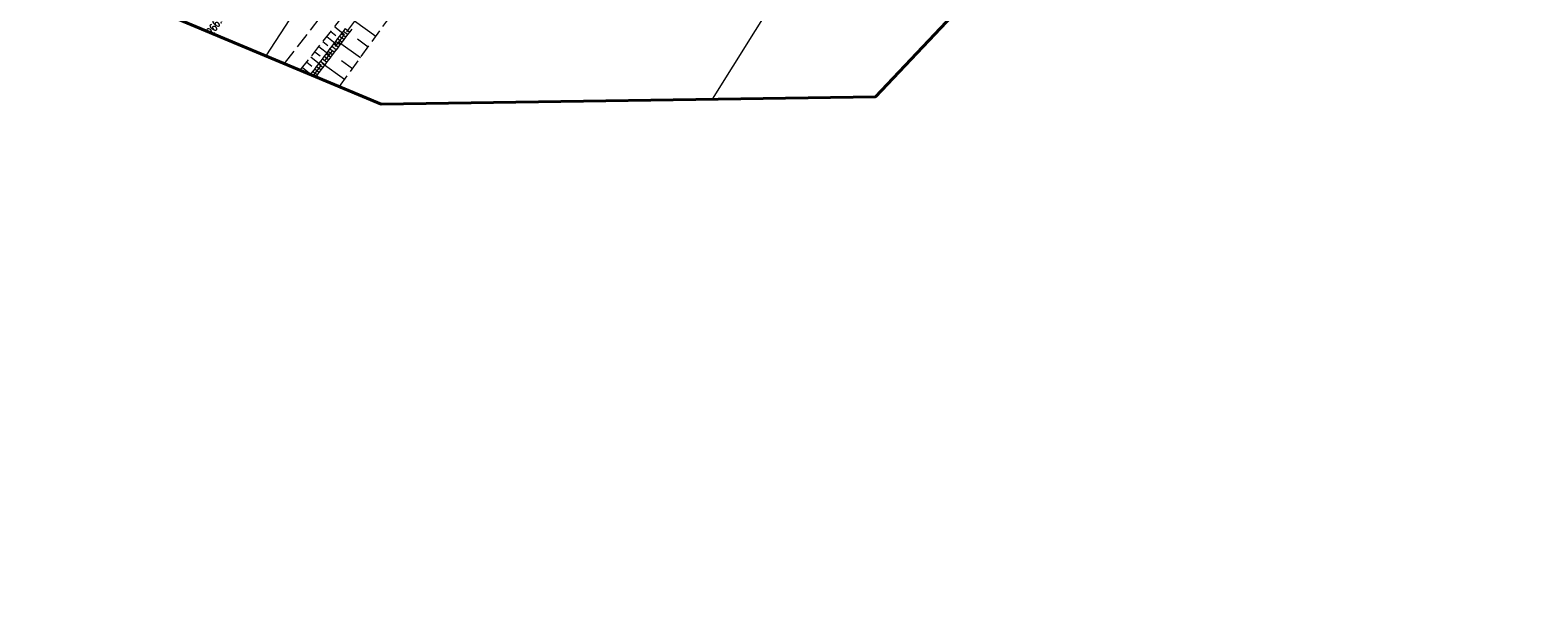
# Model space of a CAD drawing. Header units: metres. Extents: x 7447160 to 7447317, y 5606993 to 5607155.
# Tile 1 of 12: x 7447174 to 7447317, y 5606993 to 5607047. Entities that reach past the tile are written whole.
import ezdxf
from ezdxf import colors
from ezdxf.entities.mleader import LeaderData, LeaderLine
from ezdxf.enums import TextEntityAlignment as Align
from ezdxf.math import Vec2, Vec3

# ---------------------------------------------------------------- set-up
doc = ezdxf.new("R2010")
doc.units = ezdxf.units.M
doc.header["$MEASUREMENT"] = 0
for name, pattern in [('1_OTKJ', [2, 1.5, -0.5]), ('1_OTRK', [1.75, 1.25, -0.5]), ('3_SUKD', [0]), ('GDE', [0])]:
    doc.linetypes.add(name, pattern=pattern)
doc.layers.get('0').update_dxf_attribs({"color": 250, "linetype": 'CONTINUOUS', "lineweight": 100})
doc.layers.add('_Zakres', color=7, linetype='CONTINUOUS', lineweight=40, true_color=0xa4007c)
doc.layers.add('SUK_L_2', color=7, linetype='CONTINUOUS', lineweight=18, true_color=0x803300)
for name, color, linetype, lineweight in [('Dzialki', 7, 'GDE', 18), ('OTK_L_0', 7, '1_OTKJ', 18), ('OTR_L_1', 7, '1_OTRK', 18), ('OTR_T_0', 7, 'CONTINUOUS', 18)]:
    doc.layers.add(name, color=color, linetype=linetype, lineweight=lineweight)
doc.layers.add('SCHEMAT', color=7, linetype='CONTINUOUS')
doc.styles.add('Rys-A', font='arial.ttf')
doc.styles.get("Standard").update_dxf_attribs({"font": 'Simplex.SHX', "width": 0.75})

# ---------------------------------------------------------------- blocks, each defined once
blk = doc.blocks.new('1_OTRS')
at = {"linetype": 'Continuous'}
blk.add_circle((0, 0), 0.045, dxfattribs=at)

msp = doc.modelspace()

# ---------------------------------------------------------------- linework, layer by layer
at = {"layer": '_Zakres', "linetype": 'Continuous'}
msp.add_lwpolyline([(7447254, 5607146), (7447316.74038, 5607106.76169), (7447254.2039, 5607040.65429), (7447207.55916, 5607039.97171), (7447184.836, 5607049.4574), (7447174.4084, 5607058.3257), (7447254, 5607146)], dxfattribs=at)
at = {"layer": 'Dzialki'}
for p, q in [((7447259.8995, 5607142.31041), (7447196.65613, 5607044.52314)), ((7447290.46009, 5607123.19758), (7447238.80347, 5607040.42893))]:
    msp.add_line(p, q, dxfattribs=at)
at = {"layer": 'OTK_L_0', "linetype": '1_OTKJ'}
msp.add_line((7447198.41884, 5607043.7873), (7447207.354, 5607055.298), dxfattribs=at)
at = {"layer": 'OTR_L_1'}
for p, q in [((7447199.90974, 5607043.16493), (7447208.524, 5607054.065)), ((7447209.251, 5607053.385), (7447201.12732, 5607042.65666)), ((7447209.251, 5607053.385), (7447201.12732, 5607042.65666)), ((7447203.61034, 5607041.62013), (7447211.208, 5607052.113))]:
    msp.add_line(p, q, dxfattribs=at)
at = {"layer": 'OTR_L_1', "linetype": 'ByBlock'}
for p, q in [((7447203.1591, 5607047.27651), (7447204.07653, 5607046.55147)), ((7447207.04173, 5607046.35911), (7447205.03251, 5607047.81395)), ((7447202.04864, 5607045.87138), (7447202.52189, 5607045.49737)), ((7447202.42265, 5607046.34464), (7447203.35936, 5607045.60436)), ((7447202.79279, 5607046.813), (7447203.2563, 5607046.44668)), ((7447206.31431, 5607045.3545), (7447205.29895, 5607046.0897)), ((7447200.90298, 5607044.42172), (7447201.87949, 5607043.65)), ((7447201.28884, 5607044.90998), (7447201.77205, 5607044.52811)), ((7447201.67072, 5607045.39318), (7447202.62712, 5607044.63734)), ((7447205.57911, 5607044.33914), (7447203.52665, 5607045.82528)), ((7447200.11911, 5607043.42985), (7447201.06404, 5607042.68307)), ((7447200.51308, 5607043.92836), (7447201.00644, 5607043.53847)), ((7447204.08502, 5607042.2757), (7447201.98839, 5607043.79382)), ((7447204.83604, 5607043.31291), (7447203.79883, 5607044.06393))]:
    msp.add_line(p, q, dxfattribs=at)
at = {"layer": 'SUK_L_2', "linetype": '3_SUKD'}
for p, q in [((7447203.0746, 5607045.64242), (7447203.28481, 5607045.92003)), ((7447203.25478, 5607045.88037), (7447203.46499, 5607046.15798)), ((7447203.65339, 5607045.57853), (7447203.25478, 5607045.88037)), ((7447203.43496, 5607046.11832), (7447203.64517, 5607046.39593)), ((7447203.83358, 5607045.81648), (7447203.43496, 5607046.11832)), ((7447203.61514, 5607046.35627), (7447203.82535, 5607046.63388)), ((7447204.01376, 5607046.05444), (7447203.61514, 5607046.35627)), ((7447203.86361, 5607045.85614), (7447203.65339, 5607045.57853)), ((7447203.79532, 5607046.59423), (7447204.00554, 5607046.87184)), ((7447204.19394, 5607046.29239), (7447203.79532, 5607046.59423)), ((7447204.04379, 5607046.09409), (7447203.83358, 5607045.81648)), ((7447203.97551, 5607046.83218), (7447204.18572, 5607047.10979)), ((7447204.37412, 5607046.53034), (7447203.97551, 5607046.83218)), ((7447204.22397, 5607046.33205), (7447204.01376, 5607046.05444)), ((7447204.5543, 5607046.76829), (7447204.15569, 5607047.07013)), ((7447204.40415, 5607046.57), (7447204.19394, 5607046.29239)), ((7447204.58433, 5607046.80795), (7447204.37412, 5607046.53034)), ((7447204.76451, 5607047.0459), (7447204.5543, 5607046.76829)), ((7447201.99351, 5607044.2147), (7447202.20372, 5607044.49231)), ((7447202.17369, 5607044.45266), (7447202.3839, 5607044.73027)), ((7447202.57231, 5607044.15082), (7447202.17369, 5607044.45266)), ((7447202.35387, 5607044.69061), (7447202.56408, 5607044.96822)), ((7447202.75249, 5607044.38877), (7447202.35387, 5607044.69061)), ((7447202.53405, 5607044.92856), (7447202.74427, 5607045.20617)), ((7447202.93267, 5607044.62672), (7447202.53405, 5607044.92856)), ((7447202.78252, 5607044.42843), (7447202.57231, 5607044.15082)), ((7447202.71424, 5607045.16651), (7447202.92445, 5607045.44412)), ((7447203.11285, 5607044.86467), (7447202.71424, 5607045.16651)), ((7447202.9627, 5607044.66638), (7447202.75249, 5607044.38877)), ((7447202.89442, 5607045.40447), (7447203.10463, 5607045.68208)), ((7447203.29303, 5607045.10263), (7447202.89442, 5607045.40447)), ((7447203.14288, 5607044.90433), (7447202.93267, 5607044.62672)), ((7447203.47321, 5607045.34058), (7447203.0746, 5607045.64242)), ((7447203.32306, 5607045.14229), (7447203.11285, 5607044.86467)), ((7447203.50324, 5607045.38024), (7447203.29303, 5607045.10263)), ((7447203.68342, 5607045.61819), (7447203.47321, 5607045.34058)), ((7447200.91242, 5607042.78699), (7447201.12263, 5607043.0646)), ((7447201.0926, 5607043.02494), (7447201.30281, 5607043.30255)), ((7447201.49122, 5607042.7231), (7447201.0926, 5607043.02494)), ((7447201.27278, 5607043.2629), (7447201.483, 5607043.54051)), ((7447201.6714, 5607042.96106), (7447201.27278, 5607043.2629)), ((7447201.45296, 5607043.50085), (7447201.66318, 5607043.77846)), ((7447201.85158, 5607043.19901), (7447201.45296, 5607043.50085)), ((7447201.70143, 5607043.00072), (7447201.49122, 5607042.7231)), ((7447201.63315, 5607043.7388), (7447201.84336, 5607044.01641)), ((7447202.03176, 5607043.43696), (7447201.63315, 5607043.7388)), ((7447201.88161, 5607043.23867), (7447201.6714, 5607042.96106)), ((7447201.81333, 5607043.97675), (7447202.02354, 5607044.25436)), ((7447202.21194, 5607043.67491), (7447201.81333, 5607043.97675)), ((7447202.06179, 5607043.47662), (7447201.85158, 5607043.19901)), ((7447202.39212, 5607043.91287), (7447201.99351, 5607044.2147)), ((7447202.24197, 5607043.71457), (7447202.03176, 5607043.43696)), ((7447202.42215, 5607043.95252), (7447202.21194, 5607043.67491)), ((7447202.60234, 5607044.19048), (7447202.39212, 5607043.91287)), ((7447200.88905, 5607042.75612), (7447200.94245, 5607042.82665)), ((7447201.03198, 5607042.69646), (7447200.91242, 5607042.78699)), ((7447201.52125, 5607042.76276), (7447201.36559, 5607042.55719))]:
    msp.add_line(p, q, dxfattribs=at)

# ---------------------------------------------------------------- block references
at = {"layer": 'OTR_T_0'}
for rotation in [55.00000631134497, 55.00000631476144]:
    msp.add_blockref('1_OTRS', (7447191.006, 5607046.862), dxfattribs=dict(at, rotation=rotation))
msp.add_blockref('1_OTRS', (7447191.006, 5607046.862), dxfattribs=at)

# ---------------------------------------------------------------- texts
at = {"layer": 'OTR_T_0', "lineweight": 9, "width": 0.7}
msp.add_text('266.06', height=0.75, rotation=55.0000063, dxfattribs=at).set_placement((7447191.006, 5607046.862), align=Align.TOP_LEFT)
msp.add_text('266.06', height=0.75, rotation=55.0000063, dxfattribs=at).set_placement((7447191.006, 5607046.862), align=Align.TOP_LEFT)

# ---------------------------------------------------------------- next in the draw order: leaders
at = {"layer": 'SCHEMAT', "color": 0, "lineweight": 5, "ltscale": 10}
ml = msp.add_multileader_mtext('Standard', dxfattribs=at)
ml.set_content('{\\W0.8;\\T0.9;\\C0;planowany układ miejsc EV\\P- dokonać niwelacji terenu do poziomu drogi,  \\P-wykonać chodnik o szerokości 1,2m od miejsc ładowania  w kierunku stacji paliw\\P- wykonać oświetlenie, istn. słup ośw. III/4 nalezy \\P- przesadzić drzewa poza obrys miejsc ładowania}', color=6, style='Rys-A')
ml.set_leader_properties()
ml.build(insert=Vec2(0, 0))
ml.multileader.update_dxf_attribs({"has_text_frame": 1, "text_right_attachment_type": 6, "dogleg_length": 0.36, "arrow_head_size": 2})
ctx = ml.context
ctx.base_point, ctx.char_height, ctx.arrow_head_size, ctx.landing_gap_size, ctx.plane_origin = Vec3(7447208.81255, 5607055.40574), 1, 2, 0.2, Vec3(7447206.51592, 5607082.91291)
ctx.right_attachment = 6
notes = []
notes.append((ctx, [(0, (1, 1, 0), (7447208.45255, 5607055.40574), (1, 0), 0.36, [(0, [(7447195.97168, 5607055.62232)], 0, [])])]))
ctx.mtext.insert = Vec3(7447209.01255, 5607056.05273)
ctx.mtext.has_bg_fill, ctx.mtext.bg_color, ctx.mtext.bg_scale_factor, ctx.mtext.bg_transparency, ctx.mtext.use_window_bg_color = 1, -1027028792, 1.3, 0, 1
for ctx, leaders in notes:
    for number, flags, end, landing, length, lines in leaders:
        leader = LeaderData()
        leader.index, (leader.has_last_leader_line, leader.has_dogleg_vector, leader.attachment_direction) = number, flags
        leader.last_leader_point, leader.dogleg_vector, leader.dogleg_length = Vec3(end), Vec3(landing), length
        for number, points, colour, breaks in lines:
            line = LeaderLine()
            line.index, line.vertices, line.color, line.breaks = number, Vec3.list(points), colors.encode_raw_color(colour), breaks
            leader.lines.append(line)
        ctx.leaders.append(leader)

# ---------------------------------------------------------------- next in the draw order: leaders
ml = msp.add_multileader_mtext('Standard', dxfattribs=at)
ml.set_content('{\\W0.8;\\T0.9;\\C0;istn laternię przenieść poza obręb miejsc  EV  l\\Plub zostawić bez zmian dostosowujac miejscami ładowania EV}', color=6, style='Rys-A')
ml.set_leader_properties()
ml.build(insert=Vec2(0, 0))
ml.multileader.update_dxf_attribs({"has_text_frame": 1, "text_right_attachment_type": 6, "dogleg_length": 0.36, "arrow_head_size": 2})
ctx = ml.context
ctx.base_point, ctx.char_height, ctx.arrow_head_size, ctx.landing_gap_size, ctx.plane_origin = Vec3(7447205.0282, 5607070.67951), 1, 2, 0.2, Vec3(7447244.24843, 5607100.59742)
ctx.right_attachment = 6
notes = []
notes.append((ctx, [(0, (1, 1, 0), (7447204.6682, 5607070.67951), (1, 0), 0.36, [(0, [(7447202.52856, 5607063.14454)], 0, [])])]))
ctx.mtext.insert = Vec3(7447205.2282, 5607071.32651)
ctx.mtext.has_bg_fill, ctx.mtext.bg_color, ctx.mtext.bg_scale_factor, ctx.mtext.bg_transparency, ctx.mtext.use_window_bg_color = 1, -1027028792, 1.3, 0, 1
for ctx, leaders in notes:
    for number, flags, end, landing, length, lines in leaders:
        leader = LeaderData()
        leader.index, (leader.has_last_leader_line, leader.has_dogleg_vector, leader.attachment_direction) = number, flags
        leader.last_leader_point, leader.dogleg_vector, leader.dogleg_length = Vec3(end), Vec3(landing), length
        for number, points, colour, breaks in lines:
            line = LeaderLine()
            line.index, line.vertices, line.color, line.breaks = number, Vec3.list(points), colors.encode_raw_color(colour), breaks
            leader.lines.append(line)
        ctx.leaders.append(leader)

doc.saveas('drawing.dxf')
